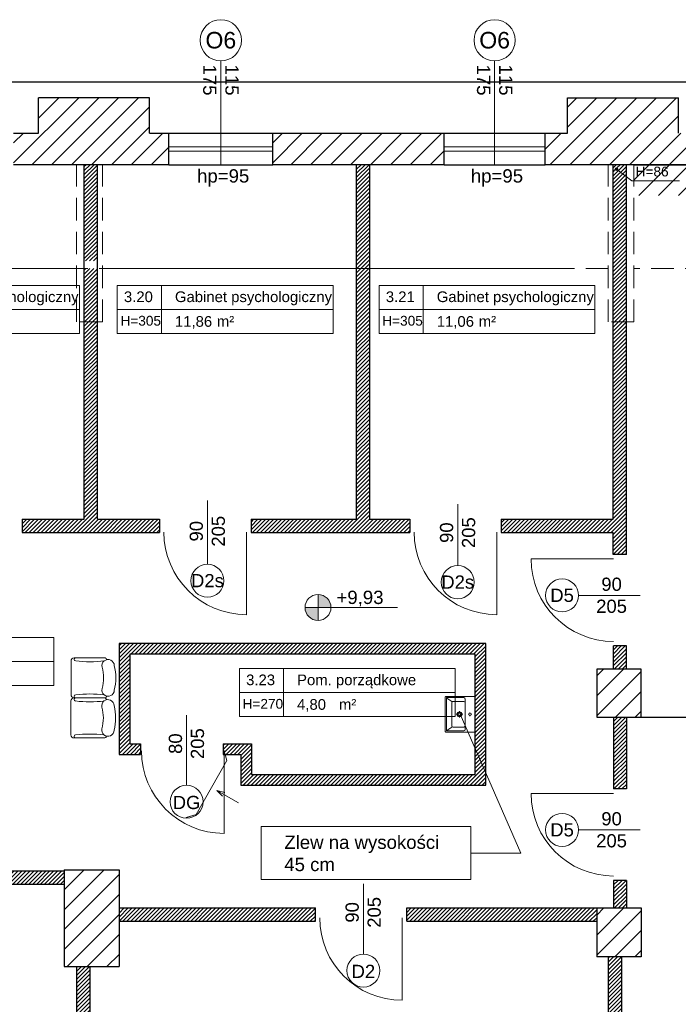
# Model space of a CAD drawing. Header units: millimetres. Extents: x 26866 to 1024070, y -428191 to 408885.
# Tile 42 of 248: x 213569 to 220990, y 251204 to 262292. Entities that reach past the tile are written whole.
import ezdxf

# ---------------------------------------------------------------- set-up
doc = ezdxf.new("R2010")
doc.units = ezdxf.units.MM
doc.header["$LTSCALE"] = 2
doc.linetypes.add('HIDDENX2', pattern=[19.05, 12.7, -6.35])
doc.layers.get('Defpoints').update_dxf_attribs({"color": 1})
for name, color, linetype, lineweight in [('0_OPIS', 7, 'Continuous', 13), ('3DPLAN_A_DRZWI', 173, 'Continuous', 5), ('3DPLAN_A_OKNA', 153, 'Continuous', 5), ('3DPLAN_A_TABELKA POMIESZCZEŃ', 7, 'Continuous', 0), ('3DPLAN_A_WYSOKOŚCI ZMIANA', 144, 'HIDDENX2', 5), ('A_6_STOLARKA_DRZWI', 6, 'Continuous', 0), ('A_STOL_OPIS', 55, 'Continuous', 5), ('A_TXT_STOLARKA', 131, 'Continuous', 0), ('A_WYM_KOT', 161, 'Continuous', 0), ('A_ZESTAWIENIE STOLARKI', 3, 'Continuous', 15), ('AW_CERAMIKA', 6, 'Continuous', 9), ('AW_CERAMIKA_POM', 8, 'Continuous', 0), ('AW_MEB_LAZ', 9, 'Continuous', 5), ('AW_WYM_WEW', 9, 'Continuous', 0), ('Opisy', 7, 'Continuous', 13), ('podcięcie', 211, 'Continuous', 20)]:
    doc.layers.add(name, color=color, linetype=linetype, lineweight=lineweight)
for name, color, linetype in [('3DPLAN_A_KRESKOWANIE 1', 253, 'Continuous'), ('3DPLAN_A_OPIS', 8, 'Continuous'), ('3DPLAN_A_POMIESZCZENIE NUMER', 100, 'Continuous'), ('3DPLAN_K_DZIAŁOWA', 74, 'Continuous'), ('3DPLAN_K_DZIAŁOWA NISKIE', 134, 'Continuous'), ('3DPLAN_K_NOŚNA', 7, 'Continuous'), ('3DPLAN_K_OBRYS', 243, 'Continuous'), ('3DPLAN_K_OBRYS WIDOK', 242, 'Continuous'), ('A_POMIESZCZENIE OPIS', 100, 'Continuous')]:
    doc.layers.add(name, color=color, linetype=linetype)
doc.styles.add('ARIAL', font='arial.ttf')
doc.styles.add('TABEL1', font='txt')
doc.linetypes.add('ZIGZAG', pattern='A,0.00254,-5.08,[131,ltypeshp.shx,S=5.08,R=0,X=-5.08,Y=0],-10.16,[131,ltypeshp.shx,S=5.08,R=180,X=5.08,Y=0],-5.08', length=20.32254)
pattern_1 = [(45, (-708.4828, 5623.021), (-2.24506403, 2.24506403), [])]
pattern_2 = [(45, (29206.918, -39107.05), (-11.22532, 11.22532), [])]

# ---------------------------------------------------------------- blocks, each defined once
blk = doc.blocks.new('sillon 1')
for p, q in [((-0.305, -0.152), (-0.305, -0.152)), ((0.305, -0.152), (0.305, -0.152)), ((-0.331, -0.689), (-0.33, -0.178)), ((0.33, -0.178), (0.33, -0.689)), ((0.279, -0.739), (-0.28, -0.74))]:
    blk.add_line(p, q)
for centre, radius, start, end in [((0, -0.825), 0.825, 75.7655, 104.2656), ((-0.305, -0.178), 0.0254, 90.0156, 180.0156), ((-0.2, -0.128), 0.103, 91.5852, 282.6959), ((0.2, -0.128), 0.103, 257.3352, 88.4459), ((0.305, -0.178), 0.0254, 0.0156, 90.0156), ((-2.455, -0.425), 2.188, 353.7526, 6.1565), ((0, -0.838), 0.635, 73.7554, 106.2758), ((2.454, -0.429), 2.188, 173.7526, 186.1565), ((-0.305, -0.663), 0.0254, 180.0156, 0.0156), ((-0.28, -0.689), 0.0508, 180.0156, 270.0156), ((0.304, -0.663), 0.0254, 180.0156, 0.0156), ((0.279, -0.689), 0.0508, 270.0156, 0.0156)]:
    blk.add_arc(centre, radius, start, end)
blk = doc.blocks.new('A$C74757459')
at = {"layer": 'AW_CERAMIKA'}
for p, q in [((0, 49.4), (0, 0.6)), ((41.7, 50), (0.6, 50)), ((42, 49.7), (42, 0.3)), ((41.7, 0), (0.6, 0))]:
    blk.add_line(p, q, dxfattribs=at)
for centre, radius, start, end in [((0.6, 49.4), 0.6, 90.0045, 180.0045), ((41.7, 49.7), 0.3, 0.0045, 90.0045), ((0.6, 0.6), 0.6, 180.0045, 270.0045), ((41.7, 0.3), 0.3, 270.0045, 0.0045)]:
    blk.add_arc(centre, radius, start, end, dxfattribs=at)
at = {"layer": 'AW_CERAMIKA_POM'}
for p, q in [((1.5, 48), (1.5, 2)), ((26, 48.5), (2, 48.5)), ((2.2, 47.9), (9, 42.9)), ((26.1, 43), (11.1, 43)), ((28, 3.5), (28, 46.5)), ((9, 9), (9, 41)), ((20, 29.5), (20, 26.1)), ((15.5, 25), (18.9, 25)), ((20, 23.9), (20, 20.5)), ((21.1, 25), (24.6, 25)), ((33.7, 25), (32.3, 25)), ((32.3, 25), (33.7, 25)), ((34.8, 27.4), (34.8, 26.1)), ((34.8, 22.6), (34.8, 23.9)), ((37.2, 25), (35.8, 25)), ((2, 1.5), (26, 1.5)), ((2.2, 2.1), (9, 7.1)), ((26.1, 7), (11.1, 7))]:
    blk.add_line(p, q, dxfattribs=at)
for centre, radius in [((20, 25), 3.5), ((20, 25), 2.5), ((34.8, 25), 1.75)]:
    blk.add_circle(centre, radius, dxfattribs=at)
for centre, radius, start, end in [((2, 48), 0.5, 90.0045, 180.0045), ((11, 41), 2, 88.125, 180.0045), ((26, 46.5), 2, 0.0045, 90.0045), ((26, 41), 2, 0.0045, 88.125), ((2, 2), 0.5, 180.0045, 270.0045), ((11, 9), 2, 180.0045, 271.8839), ((26, 3.5), 2, 270.0045, 0.0045), ((26, 9), 2, 271.8839, 0.0045)]:
    blk.add_arc(centre, radius, start, end, dxfattribs=at)
blk = doc.blocks.new('tabelka dla tp')
at = {"layer": '3DPLAN_A_TABELKA POMIESZCZEŃ'}
for p, q in [((49.7, 54), (49.7, 0)), ((0, 27), (243.1, 27))]:
    blk.add_line(p, q, dxfattribs=at)
blk.add_lwpolyline([(0, 54), (243.1, 54), (243.1, 0), (0, 0)], close=True, dxfattribs=at)
at = {"layer": '3DPLAN_A_POMIESZCZENIE NUMER', "color": 7, "style": 'ARIAL'}
blk.add_attdef('NUMER', (2.2, 35.4), '', height=12, dxfattribs=at)
at = {"layer": 'A_POMIESZCZENIE OPIS', "insert": (112.2, 19.8), "char_height": 12, "width": 36.412, "attachment_point": 1, "style": 'ARIAL'}
blk.add_mtext('{\\C7;m²}', dxfattribs=at)
at = {"layer": 'A_POMIESZCZENIE OPIS', "color": 7, "style": 'ARIAL'}
for tag, p in [('NAZWA', (51.7, 35.4)), ('POWIERZCHNIA', (51.1, 7.2))]:
    blk.add_attdef(tag, p, '', height=12, dxfattribs=at)
blk = doc.blocks.new('III pietrooosoo')
at = {"layer": '3DPLAN_A_KRESKOWANIE 1'}
h = blk.add_hatch(dxfattribs=at)
h.set_pattern_fill('ANSI31', color=256, scale=5, style=0)
h.set_pattern_definition(pattern_2)
h.paths.add_polyline_path([(26781.5, -39163.6), (26781.5, -38938.6), (26746.5, -38938.6), (26746.5, -39163.6)])
h.paths.add_polyline_path([(26746.5, -39423.6), (26776, -39423.6), (26776, -39388.3), (26746.5, -39388.3)])
h.paths.add_polyline_path([(26746.5, -38938.6), (26781.5, -38938.6), (26781.5, -39163.6), (26746.5, -39163.6)])
h.paths.add_polyline_path([(27369, -39343.1), (27369, -39410.1), (27376, -39410.1), (27376, -39403.1), (27411, -39403.1), (27411, -39383.8), (27409.4, -39383.8), (27410, -39384, -0.310329), (27410.4, -39384.6), (27410.4, -39387, -0.216272), (27410.2, -39387.5), (27409.5, -39388, -0.076898), (27409.4, -39388.1, 0.840818), (27409.5, -39388.8), (27410.2, -39388.8), (27410.2, -39389), (27409.5, -39389, -0.840818), (27409.3, -39388, 0.076898), (27409.4, -39387.9), (27410.1, -39387.4, 0.216272), (27410.3, -39387), (27410.3, -39384.6, 0.310329), (27410, -39384.1), (27409, -39383.8), (27409, -39316), (27411, -39316), (27411, -39109.1), (27397, -39109.1), (27397, -39304.1), (27327, -39304.1), (27327, -39321.1), (26830, -39321.1), (26830, -39251.1), (26809.5, -39251.1), (26809.5, -39321.1), (26781.5, -39321.1), (26781.5, -39387.1), (26811, -39387.1), (26811, -39343.1)])
h.paths.add_polyline_path([(28445, -38740.1), (28445, -38698.6), (28212, -38698.6), (28212, -38637.6), (28199, -38637.6), (28199, -38740.1)])
h.paths.add_polyline_path([(28624.5, -38658.6), (28602, -38658.6), (28602, -38698.6), (28560, -38698.6), (28560, -38740.1), (28624.5, -38740.1)])
h.paths.add_polyline_path([(28628, -38870.2), (28674.8, -38870.2), (28674.8, -38878.1), (28690, -38878.1), (28690, -38734.1), (28773, -38734.1), (28773, -38698.6), (28727, -38698.6), (28727, -38658.6), (28624.5, -38658.6), (28624.5, -38740.1), (28628, -38740.1)])
h.paths.add_polyline_path([(28674.8, -38878.1), (28674.8, -38870.2), (28628, -38870.2), (28628, -38897.2), (28649, -38897.2), (28649, -38878.1)])
h.paths.add_polyline_path([(28628, -38897.2), (28628, -38924.2), (28649, -38924.2), (28649, -38897.2)])
h.paths.add_polyline_path([(28649, -38924.2), (28628, -38924.2), (28628, -39029.1), (28205, -39029.1), (28205, -39046.1), (28246, -39046.1), (28246, -39098.1), (28619, -39098.1), (28619, -39148.3), (28649, -39148.3)])
h.paths.add_polyline_path([(28770, -39380.1), (28770, -39352.6), (28655, -39352.6), (28655, -39295.6), (28649, -39295.6), (28649, -39268.1), (28619, -39268.1), (28619, -39305.1), (28603, -39305.1), (28603, -39390.6), (28909, -39390.6), (28909, -39380.1)])
h.paths.add_polyline_path([(29255, -39636.1), (29255, -39479.1), (29254, -39456.1), (29254, -39299.1), (29206, -39299.1), (29206, -39365.1), (29138, -39365.1), (29138, -39390.6), (29243, -39390.6), (29243, -39525.6), (29130, -39525.6), (29130, -39588.6), (28897, -39588.6), (28897, -39613.1), (29205, -39613.1), (29205, -39636.1)])
h.paths.add_polyline_path([(28676, -39613.1), (28676, -39693.9), (28642, -39693.9), (28642, -39636.1), (28615, -39636.1), (28615, -39598.1), (28603, -39598.1), (28603, -39526.6), (28767, -39526.6), (28767, -39613.1)])
h.paths.add_polyline_path([(28575.6, -39665.5), (28722.9, -39665.5), (28722.9, -39699.9), (28575.6, -39699.9)], flags=9)
h.paths.add_polyline_path([(28642, -39693.9), (28642, -39906.1), (28676, -39906.1), (28676, -39693.9)])
h.paths.add_polyline_path([(29061, -38734.1), (29061, -38698.6), (28888, -38698.6), (28888, -38734.1)])
h.paths.add_polyline_path([(29349, -38734.1), (29349, -38698.6), (29325, -38698.6), (29325, -38658.6), (29200, -38658.6), (29200, -38698.6), (29176, -38698.6), (29176, -38734.1)])
h.paths.add_polyline_path([(29637, -38698.6), (29464, -38698.6), (29464, -38734.1), (29637, -38734.1)])
h.paths.add_polyline_path([(29925, -38734.1), (29925, -38698.6), (29902, -38698.6), (29902, -38658.6), (29777, -38658.6), (29777, -38698.6), (29752, -38698.6), (29752, -38734.1)])
h.paths.add_polyline_path([(30040, -38734.1), (30235, -38734.1), (30235, -38698.6), (30040, -38698.6)])
h.paths.add_polyline_path([(30525, -38734.1), (30525, -38698.6), (30503, -38698.6), (30503, -38658.6), (30378, -38658.6), (30378, -38698.6), (30350, -38698.6), (30350, -38734.1)])
h.paths.add_polyline_path([(30835, -38734.1), (30835, -38698.6), (30642, -38698.6), (30642, -38734.1)])
h.paths.add_polyline_path([(31049, -38768.6), (31551, -38768.6), (31551, -38841.1), (31595, -38841.1), (31595, -38734.1), (31626, -38734.1), (31626, -38698.6), (31099, -38698.6), (31099, -38658.6), (30974, -38658.6), (30974, -38698.6), (30949, -38698.6), (30949, -38734.1), (31049, -38734.1)])
h.paths.add_polyline_path([(31551, -39073.1), (31595, -39073.1), (31595, -39018.1), (31551, -39018.1)])
h.paths.add_polyline_path([(31551, -39378.1), (31595, -39378.1), (31595, -39250.1), (31551, -39250.1)])
h.paths.add_polyline_path([(31595, -39684.1), (31595, -39554.1), (31551, -39554.1), (31551, -39684.1)])
h.paths.add_polyline_path([(31595, -39915.1), (31595, -39860.1), (31551, -39860.1), (31551, -39915.1)])
h.paths.add_polyline_path([(31551, -40194.1), (30945, -40194.1), (30945, -40267.6), (30974, -40267.6), (30974, -40307.6), (31099, -40307.6), (31099, -40267.6), (31626, -40267.6), (31626, -40194.1), (31595, -40194.1), (31595, -40092.1), (31551, -40092.1), (31551, -40194.1)], is_closed=False)
h.paths.add_polyline_path([(30638, -40267.6), (30831, -40267.6), (30831, -40194.1), (30638, -40194.1)])
h.paths.add_polyline_path([(30346, -40194.1), (30346, -40267.6), (30370, -40267.6), (30370, -40307.6), (30495, -40307.6), (30495, -40267.6), (30521, -40267.6), (30521, -40194.1)])
h.paths.add_polyline_path([(30036, -40267.6), (30231, -40267.6), (30231, -40194.1), (30036, -40194.1)])
h.paths.add_polyline_path([(29776, -40161.1), (29763, -40161.1), (29763, -40198.1), (29742, -40198.1), (29742, -40267.6), (29769, -40267.6), (29769, -40307.6), (29894, -40307.6), (29894, -40267.6), (29921, -40267.6), (29921, -40194.1), (29776, -40194.1)])
h.paths.add_polyline_path([(29432, -40198.1), (29432, -40267.6), (29627, -40267.6), (29627, -40198.1)])
h.paths.add_polyline_path([(29141, -40198.1), (29141, -40267.6), (29162, -40267.6), (29162, -40307.6), (29287, -40307.6), (29287, -40267.6), (29317, -40267.6), (29317, -40198.1)])
h.paths.add_polyline_path([(28832, -40198.1), (28832, -40267.6), (29026, -40267.6), (29026, -40198.1)])
h.paths.add_polyline_path([(28542, -40267.6), (28571, -40267.6), (28571, -40307.6), (28696, -40307.6), (28696, -40267.6), (28717, -40267.6), (28717, -40198.1), (28597.4, -40198.1), (28597.1, -40198.3, -2.544085), (28595.1, -40198.1), (28542, -40198.1)])
h.paths.add_polyline_path([(28230, -40267.6), (28427, -40267.6), (28427, -40198.1), (28230, -40198.1)])
h.paths.add_polyline_path([(28026.6, -40155.7), (28026.6, -40307.6), (28071, -40307.6), (28071, -40267.6), (28115, -40267.6), (28115, -40198.1), (28038, -40198.1), (28038, -40155.7)])
h.paths.add_polyline_path([(28026.6, -40155.7), (27982, -40155.7), (27982, -40201.1), (27902, -40201.1), (27902, -40267.6), (27946, -40267.6), (27946, -40307.6), (28026.6, -40307.6)])
h.paths.add_polyline_path([(27917, -39798.8), (27920.1, -39798.8), (27920.1, -39852.8), (27917, -39852.8), (27917, -39912.1), (27982, -39912.1), (27982, -40155.7), (28026.6, -40155.7), (28026.6, -39747.1), (27917, -39747.1)])
h.paths.add_polyline_path([(28038, -39913.1), (28092, -39913.1), (28092, -39758.1), (28038, -39758.1), (28038, -39747.1), (28026.6, -39747.1), (28026.6, -40155.7), (28038, -40155.7)])
h.paths.add_polyline_path([(27951, -39566.1), (27951, -39590.1), (27957, -39590.1), (27957, -39657.1), (28026.6, -39657.1), (28026.6, -39566.1)])
h.paths.add_polyline_path([(28162, -39588.1), (28045, -39588.1), (28045, -39598.1), (28162, -39598.1)])
h.paths.add_polyline_path([(27591, -40201.1), (27591, -40267.6), (27727, -40267.6), (27727, -40201.1)])
h.paths.add_polyline_path([(26781.5, -40201.1), (26781.5, -40267.6), (27232, -40267.6), (27232, -40307.6), (27357, -40307.6), (27357, -40267.6), (27416, -40267.6), (27416, -40201.1)])
h.paths.add_polyline_path([(26809.5, -40155.7), (26809.5, -40201.1), (26865, -40201.1), (26865, -40155.7)])
h.paths.add_polyline_path([(26809.5, -40088.1), (26809.5, -40155.7), (26865, -40155.7), (26865, -40088.1)])
h.paths.add_polyline_path([(26809.5, -40085.1), (26809.5, -40088.1), (26865, -40088.1), (26865, -40085.1)])
h.paths.add_polyline_path([(26809.5, -39863.1), (26809.5, -39910.1), (26865, -39910.1), (26865, -39863.1)])
h.paths.add_polyline_path([(27409, -39315.6), (27409, -39313.4), (27411, -39313.5), (27409.1, -39313.5), (27409.1, -39315.5), (27411, -39315.6)], flags=16)
h.paths.add_polyline_path([(28819.9, -39558.9), (28844, -39558.9), (28844, -39578.9), (28819.9, -39578.9)], flags=24)
h.paths.add_polyline_path([(28614.3, -39470.4), (28614.3, -39446.7), (28634.3, -39446.7), (28634.3, -39470.4)], flags=24)
h.paths.add_polyline_path([(28699.2, -39459.3), (28892.6, -39459.3), (28892.6, -39432.3), (28699.2, -39432.3)])
h.paths.add_polyline_path([(28699.2, -39486.3), (28892.6, -39486.3), (28892.6, -39459.3), (28699.2, -39459.3)])
h.paths.add_polyline_path([(28699.2, -39432.3), (28892.6, -39432.3), (28892.6, -39486.3), (28699.2, -39486.3)])
h.paths.add_polyline_path([(31282.9, -38730.8), (31332.2, -38730.8), (31332.2, -38753), (31282.9, -38753)], flags=24)
h.paths.add_polyline_path([(31048.2, -38730.8), (31088.9, -38730.8), (31088.9, -38753), (31048.2, -38753)], flags=24)
h.paths.add_polyline_path([(31265.2, -38739.9, 1), (31262.7, -38738.1, 1)], flags=16)
h.paths.add_polyline_path([(28712.1, -39463.6), (28749.2, -39463.6), (28749.2, -39484.1), (28712.1, -39484.1)], flags=8)
h.paths.add_polyline_path([(28712.6, -39435.9), (28779.5, -39435.9), (28779.5, -39457.5), (28712.6, -39457.5)], flags=8)
h.paths.add_polyline_path([(28654.7, -39435.9), (28689.5, -39435.9), (28689.5, -39454.1), (28654.7, -39454.1)], flags=8)
h.paths.add_polyline_path([(28758.7, -39460.6), (28782.8, -39460.6), (28782.8, -39484.6), (28758.7, -39484.6)], flags=8)
h.paths.add_polyline_path([(28699.2, -39460.9), (28699.2, -39483.1), (28699.6, -39483.1), (28699.6, -39460.9)], flags=8)
h = blk.add_hatch(dxfattribs=at)
h.set_pattern_fill('ANSI31', color=256, scale=5, style=0)
h.set_pattern_definition(pattern_2)
h.paths.add_polyline_path([(29831.6, -39529.1), (29831.6, -39564.6), (29807, -39564.6), (29807, -39659.1), (29741, -39659.1), (29741, -39736.1), (29763, -39736.1), (29763, -39968.1), (29776, -39968.1), (29776, -39722.1), (29935, -39722.1), (29935, -39653.1), (29871, -39653.1), (29871, -39529.1), (29831.6, -39529.1)], is_closed=False)
h.paths.add_polyline_path([(29831.6, -39564.6), (29831.6, -39537.6), (29807, -39537.6), (29807, -39564.6), (29831.6, -39564.6)], is_closed=False)
h.paths.add_polyline_path([(29831.6, -39537.6), (29831.6, -39529.1), (29817, -39529.1), (29817, -39510.6), (29807, -39510.6), (29807, -39537.6), (29831.6, -39537.6)], is_closed=False)
h.paths.add_polyline_path([(29871, -39288.1), (29807, -39288.1), (29807, -39510.6), (29817, -39510.6), (29817, -39396.1), (29871, -39396.1), (29871, -39288.1)], is_closed=False)
h.paths.add_polyline_path([(30469, -39528.1), (30407, -39528.1), (30407, -39637.1), (30469, -39637.1), (30469, -39528.1)], is_closed=False)
h.paths.add_polyline_path([(31057, -39571.1), (31007, -39571.1), (31007, -39626.1), (31057, -39626.1), (31057, -39571.1)], is_closed=False)
h.paths.add_polyline_path([(31007, -39302.1), (31007, -39356.1), (31057, -39356.1), (31057, -39302.1), (31007, -39302.1)], is_closed=False)
at = {"layer": '3DPLAN_A_OPIS', "lineweight": 0, "transparency": 33554687}
h = blk.add_hatch(dxfattribs=at)
h.set_pattern_fill('ANSI31', color=1)
h.set_pattern_definition(pattern_1)
h.paths.add_polyline_path([(31040.5, -39540.1), (31026, -39540.1), (31026, -39571.1), (31040.5, -39571.1), (31040.5, -39540.1)], is_closed=False)
h.paths.add_polyline_path([(31026, -39356.1), (31026, -39437.1), (31040.5, -39437.1), (31040.5, -39356.1), (31026, -39356.1)], is_closed=False)
h.paths.add_polyline_path([(31026, -39276), (31026, -39302.1), (31040.5, -39302.1), (31040.5, -39276), (31026, -39276)], is_closed=False)
h.paths.add_polyline_path([(30899.5, -39133.3), (30899.5, -39148.3), (31025.5, -39148.3), (31025.5, -39173), (31040.5, -39173), (31040.5, -38911.1), (31025.5, -38911.1), (31025.5, -39133.3), (30899.5, -39133.3)], is_closed=False)
h.paths.add_polyline_path([(31031.5, -38983.4), (31047.9, -38983.4), (31047.9, -39003.4), (31031.5, -39003.4)], flags=9)
h.paths.add_polyline_path([(31031.5, -39079.2), (31047.9, -39079.2), (31047.9, -39099.2), (31031.5, -39099.2)], flags=9)
h.paths.add_polyline_path([(31040.5, -38911.1), (31040.5, -38842.4), (31025.5, -38842.4), (31025.5, -38911.1), (31040.5, -38911.1)], is_closed=False)
h.paths.add_polyline_path([(31025.5, -38842.4), (31040.5, -38842.4), (31040.5, -38777.7), (31025.5, -38777.7), (31025.5, -38842.4)], is_closed=False)
h.paths.add_polyline_path([(31040.5, -38777.7), (31040.5, -38734.1), (31025.5, -38734.1), (31025.5, -38777.7), (31040.5, -38777.7)], is_closed=False)
h.paths.add_polyline_path([(30751.4, -38768.6), (30751.4, -38734.1), (30736.4, -38734.1), (30736.4, -38768.6), (30751.4, -38768.6)], is_closed=False)
h.paths.add_polyline_path([(30736.4, -39133.3), (30617.5, -39133.3), (30617.5, -39148.3), (30796.5, -39148.3), (30796.5, -39133.3), (30751.4, -39133.3), (30751.4, -38768.6), (30736.4, -38768.6), (30736.4, -39133.3)], is_closed=False)
h.paths.add_polyline_path([(30359.5, -39133.3), (30359.5, -39148.3), (30514.5, -39148.3), (30514.5, -39133.3), (30444.5, -39133.3), (30444.5, -38911.1), (30429.5, -38911.1), (30429.5, -39133.3), (30359.5, -39133.3)], is_closed=False)
h.paths.add_polyline_path([(30429.5, -38911.1), (30444.5, -38911.1), (30444.5, -38851.1), (30429.5, -38851.1), (30429.5, -38911.1)], is_closed=False)
h.paths.add_polyline_path([(30444.5, -38777.7), (30429.5, -38777.7), (30429.5, -38842.4), (30444.5, -38842.4), (30444.5, -38777.7)], is_closed=False)
h.paths.add_polyline_path([(30429.5, -38734.1), (30429.5, -38777.7), (30444.5, -38777.7), (30444.5, -38734.1), (30429.5, -38734.1)], is_closed=False)
h.paths.add_polyline_path([(30177.5, -38734.1), (30162.5, -38734.1), (30162.5, -38768.6), (30177.5, -38768.6), (30177.5, -38734.1)], is_closed=False)
h.paths.add_polyline_path([(30162.5, -38862.1), (30177.5, -38862.1), (30177.5, -38768.6), (30162.5, -38768.6), (30162.5, -38862.1)], is_closed=False)
h.paths.add_polyline_path([(30162.5, -39133.3), (30071.5, -39133.3), (30071.5, -39148.3), (30256.5, -39148.3), (30256.5, -39133.3), (30177.5, -39133.3), (30177.5, -39005.4), (30162.5, -39005.4), (30162.5, -39133.3)], is_closed=False)
h.paths.add_polyline_path([(29898.5, -38734.1), (29883.5, -38734.1), (29883.5, -38768.6), (29898.5, -38768.6), (29898.5, -38734.1)], is_closed=False)
h.paths.add_polyline_path([(29898.5, -38851.1), (29898.5, -38768.6), (29883.5, -38768.6), (29883.5, -38851.1), (29898.5, -38851.1)], is_closed=False)
h.paths.add_polyline_path([(29744.5, -39133.3), (29744.5, -39148.3), (29859, -39148.3), (29859, -39163.1), (29871, -39163.1), (29871, -39148.3), (29968.5, -39148.3), (29968.5, -39133.3), (29898.5, -39133.3), (29898.5, -38851.1), (29883.5, -38851.1), (29883.5, -39133.3), (29744.5, -39133.3)], is_closed=False)
h.paths.add_polyline_path([(29501.4, -39133.3), (29501.4, -39148.3), (29641.5, -39148.3), (29641.5, -39133.3), (29596.5, -39133.3), (29596.5, -38851.1), (29581.5, -38851.1), (29581.5, -39133.3), (29501.4, -39133.3)], is_closed=False)
h.paths.add_polyline_path([(29596.5, -38851.1), (29596.5, -38768.6), (29581.5, -38768.6), (29581.5, -38851.1), (29596.5, -38851.1)], is_closed=False)
h.paths.add_polyline_path([(29581.5, -38768.6), (29596.5, -38768.6), (29596.5, -38734.1), (29581.5, -38734.1), (29581.5, -38768.6)], is_closed=False)
h.paths.add_polyline_path([(29294.5, -38734.1), (29279.5, -38734.1), (29279.5, -38768.6), (29294.5, -38768.6), (29294.5, -38734.1)], is_closed=False)
h.paths.add_polyline_path([(29294.5, -38851.1), (29294.5, -38768.6), (29279.5, -38768.6), (29279.5, -38851.1), (29294.5, -38851.1)], is_closed=False)
h.paths.add_polyline_path([(28912.4, -39133.3), (28912.4, -39148.3), (29086.4, -39148.3), (29086.4, -39133.3), (28992.5, -39133.3), (28992.5, -39005.4), (28977.5, -39005.4), (28977.5, -39133.3), (28912.4, -39133.3)], is_closed=False)
h.paths.add_polyline_path([(28992.5, -38851.1), (28992.5, -38768.6), (28977.5, -38768.6), (28977.5, -38851.1), (28992.5, -38851.1)], is_closed=False)
h.paths.add_polyline_path([(28992.5, -38734.1), (28977.5, -38734.1), (28977.5, -38768.6), (28992.5, -38768.6), (28992.5, -38734.1)], is_closed=False)
h.paths.add_polyline_path([(28992.5, -38862.1), (28992.5, -38851.1), (28977.5, -38851.1), (28977.5, -38862.1), (28992.5, -38862.1)], is_closed=False)
h.paths.add_polyline_path([(28649, -39148.3), (28809.4, -39148.3), (28809.4, -39133.3), (28649, -39133.3), (28649, -39148.3)], is_closed=False)
h.paths.add_polyline_path([(31030.4, -38739.9, 1), (31028, -38738.1, 1), (31030.4, -38739.9, 1)], is_closed=False, flags=16)
h.paths.add_polyline_path([(30742.5, -39079.2), (30758.9, -39079.2), (30758.9, -39099.2), (30742.5, -39099.2)], flags=24)
h.paths.add_polyline_path([(30435.5, -39079.2), (30451.9, -39079.2), (30451.9, -39099.2), (30435.5, -39099.2)], flags=24)
h.paths.add_polyline_path([(30435.5, -39008.4), (30451.9, -39008.4), (30451.9, -39028.4), (30435.5, -39028.4)], flags=24)
h.paths.add_polyline_path([(29889.5, -39079.2), (29905.9, -39079.2), (29905.9, -39099.2), (29889.5, -39099.2)], flags=24)
h.paths.add_polyline_path([(29587.5, -39079.2), (29603.9, -39079.2), (29603.9, -39099.2), (29587.5, -39099.2)], flags=24)
h.paths.add_polyline_path([(28983.5, -39079.2), (28999.9, -39079.2), (28999.9, -39099.2), (28983.5, -39099.2)], flags=24)
h = blk.add_hatch(dxfattribs=at)
h.set_pattern_fill('ANSI31', color=1)
h.set_pattern_definition(pattern_1)
h.paths.add_polyline_path([(29871, -39163.1), (29871, -39148.3), (29859, -39148.3), (29859, -39163.1), (29871, -39163.1)], is_closed=False)
h.paths.add_polyline_path([(29859, -39276.1), (29859, -39288.1), (29871, -39288.1), (29871, -39276.1), (29859, -39276.1)], is_closed=False)
h.paths.add_polyline_path([(30112, -39300.1), (30112, -39322.1), (30124, -39322.1), (30124, -39288.1), (29871, -39288.1), (29871, -39300.1), (30112, -39300.1)], is_closed=False)
h.paths.add_polyline_path([(30234, -39529.1), (30124.5, -39529.1), (30124, -39529.1), (30124, -39433.1), (30112, -39433.1), (30112, -39529.1), (29871, -39529.1), (29871, -39541.1), (30234, -39541.1), (30234, -39529.1)], is_closed=False)
h.paths.add_polyline_path([(30407, -39529.1), (30337, -39529.1), (30337, -39541.1), (30407, -39541.1), (30407, -39529.1)], is_closed=False)
h.paths.add_polyline_path([(30337, -39544.1), (30407, -39544.1), (30407, -39541.1), (30337, -39541.1), (30337, -39544.1)], is_closed=False)
h.paths.add_polyline_path([(30234, -39544.1), (30234, -39541.1), (29871, -39541.1), (29871, -39544.1), (30234, -39544.1)], is_closed=False)
h = blk.add_hatch(dxfattribs=at)
h.set_pattern_fill('ANSI31', color=1)
h.set_pattern_definition(pattern_1)
h.paths.add_polyline_path([(30469, -39398.1), (30493, -39398.1), (30493, -39386.1), (30481, -39386.1), (30481, -39285.3), (30870, -39285.3), (30870, -39391), (30882, -39418.5), (30882, -39273.3), (30469, -39273.3), (30469, -39398.1)], is_closed=False)
h.paths.add_polyline_path([(30870, -39420.7), (30618, -39420.7), (30618, -39386.1), (30586, -39386.1), (30586, -39398.1), (30606, -39398.1), (30606, -39432.7), (30882, -39432.7), (30882, -39418.5), (30870, -39391), (30870, -39420.7)], is_closed=False)
h = blk.add_hatch(dxfattribs=at)
h.set_pattern_fill('ANSI31', color=1)
h.set_pattern_definition(pattern_1)
h.paths.add_polyline_path([(30436, -39637.1), (30421, -39637.1), (30421, -40017.1), (30436, -40017.1), (30436, -39637.1)], is_closed=False)
h.paths.add_polyline_path([(30421, -40194.1), (30436, -40194.1), (30436, -40017.1), (30421, -40017.1), (30421, -40194.1)], is_closed=False)
h.paths.add_polyline_path([(30690.1, -39586.1), (30690.1, -39571.1), (30469, -39571.1), (30469, -39586.1), (30690.1, -39586.1)], is_closed=False)
h.paths.add_polyline_path([(30793.1, -39571.1), (30793.1, -39586.1), (31007, -39586.1), (31007, -39571.1), (30793.1, -39571.1)], is_closed=False)
h.paths.add_polyline_path([(31035, -39626.1), (31020, -39626.1), (31020, -40017.1), (31028.8, -40017.1, -1.396613), (31030.4, -40014.7), (31035, -40011.3), (31035, -39626.1)], is_closed=False)
h.paths.add_polyline_path([(31035, -40017.1), (31029.6, -40017.1, -0.135697), (31028.8, -40017.1), (31020, -40017.1), (31020, -40194.1), (31029.2, -40194.1, -1.610057), (31030.4, -40191.7), (31035, -40188.2), (31035, -40017.1)], is_closed=False)
at = {"layer": '3DPLAN_A_TABELKA POMIESZCZEŃ', "ltscale": 0.5}
blk.add_hatch(color=7, dxfattribs=at).paths.add_polyline_path([(31030.7, -38739, 13.985421), (31030.6, -38739.4, 0.071503)])
at = {"layer": 'A_WYM_KOT'}
h = blk.add_hatch(color=256, dxfattribs=at)
h.dxf.hatch_style = 1
h.paths.add_polyline_path([(30693, -39232.7), (30678.5, -39232.7, 0.414214), (30693, -39247.3), (30693, -39232.7)], is_closed=False)
h.paths.add_polyline_path([(30693, -39232.7), (30707.6, -39232.7, 0.143872), (30705.3, -39224.9), (30693, -39224.9), (30693, -39232.7)], is_closed=False)
h.paths.add_polyline_path([(30693, -39218.2), (30693, -39224.9), (30705.3, -39224.9, 0.255137), (30693, -39218.2)], is_closed=False)
at = {"layer": '3DPLAN_A_DRZWI'}
for p, q in [((30612.3, -39147.8), (30612.3, -39240.8)), ((30894.3, -39147.8), (30894.3, -39240.8)), ((30587.1, -39394.1), (30587.1, -39487.1)), ((30787.9, -39582.1), (30787.9, -39675.1))]:
    blk.add_line(p, q, dxfattribs=at)
for centre in [(30612.3, -39147.8), (30894.3, -39147.8), (30587.1, -39394.1), (30787.9, -39582.1)]:
    blk.add_arc(centre, 93, 180, 270, dxfattribs=at)
at = {"layer": '3DPLAN_A_OKNA'}
for p, q in [((30525, -38713.8), (30642, -38713.8)), ((30525, -38718.8), (30642, -38718.8)), ((30835, -38713.8), (30949, -38713.8)), ((30835, -38718.8), (30949, -38718.8))]:
    blk.add_line(p, q, dxfattribs=at)
at = {"layer": '3DPLAN_A_OPIS', "color": 1, "lineweight": 30}
for p, q in [((30429.5, -39133.3), (30429.5, -38734.1)), ((30444.5, -39133.3), (30444.5, -38734.1)), ((30736.4, -39133.3), (30736.4, -38734.1)), ((30751.4, -39133.3), (30751.4, -38734.1)), ((31025.5, -39133.3), (31025.5, -38734.1)), ((31040.5, -39173), (31040.5, -38734.1)), ((30359.5, -39133.3), (30429.5, -39133.3)), ((30359.5, -39133.3), (30359.5, -39148.3)), ((30444.5, -39133.3), (30514.5, -39133.3)), ((30514.5, -39133.3), (30514.5, -39148.3)), ((30617.5, -39133.3), (30736.4, -39133.3)), ((30617.5, -39133.3), (30617.5, -39148.3)), ((30751.4, -39133.3), (30796.5, -39133.3)), ((30796.5, -39133.3), (30796.5, -39148.3)), ((30899.5, -39133.3), (31025.5, -39133.3)), ((30899.5, -39133.3), (30899.5, -39148.3)), ((30359.5, -39148.3), (30514.5, -39148.3)), ((30617.5, -39148.3), (30796.5, -39148.3)), ((30899.5, -39148.3), (31025.5, -39148.3)), ((31025.5, -39173), (31025.5, -39148.3)), ((31040.5, -39173), (31025.5, -39173)), ((31040.5, -39276), (31026, -39276)), ((31026, -39302.1), (31026, -39276)), ((31040.5, -39302.1), (31040.5, -39276)), ((31026, -39356.1), (31026, -39437.1)), ((31040.5, -39356.1), (31040.5, -39437.1)), ((30493, -39386.1), (30493, -39398.1)), ((30586, -39386.1), (30586, -39398.1)), ((31040.5, -39437.1), (31026, -39437.1)), ((30337, -39529.1), (30407, -39529.1)), ((30337, -39544.1), (30407, -39544.1)), ((31026, -39540.1), (31026, -39571.1)), ((31040.5, -39540.1), (31026, -39540.1)), ((31040.5, -39540.1), (31040.5, -39571.1)), ((30469, -39571.1), (30690.1, -39571.1)), ((30690.1, -39586.1), (30690.1, -39571.1)), ((30793.1, -39586.1), (30793.1, -39571.1)), ((30793.1, -39571.1), (31007, -39571.1)), ((30469, -39586.1), (30690.1, -39586.1)), ((30793.1, -39586.1), (31007, -39586.1)), ((31020, -39626.1), (31020, -40194.1)), ((31035, -39626.1), (31035, -40194.1)), ((30421, -39637.1), (30421, -40194.1)), ((30436, -39637.1), (30436, -40194.1))]:
    blk.add_line(p, q, dxfattribs=at)
for points in [[(30586, -39398.1), (30606, -39398.1), (30606, -39432.7), (30882, -39432.7), (30882, -39273.3), (30469, -39273.3)], [(30469, -39273.3), (30469, -39398.1), (30493, -39398.1)], [(30586, -39386.1), (30618, -39386.1), (30618, -39420.7), (30870, -39420.7), (30870, -39285.3), (30481, -39285.3), (30481, -39386.1), (30493, -39386.1)]]:
    blk.add_lwpolyline(points, dxfattribs=at)
at = {"layer": '3DPLAN_A_TABELKA POMIESZCZEŃ', "color": 7, "ltscale": 0.5}
for p, q in [((31029.2, -38739), (31046.6, -38752.1)), ((31046.6, -38752.1), (31100.2, -38752.1))]:
    blk.add_line(p, q, dxfattribs=at)
blk.add_circle((31029.2, -38739), 1.51, dxfattribs=at)
at = {"layer": '3DPLAN_A_WYSOKOŚCI ZMIANA'}
for p, q in [((30421, -38911.1), (30421, -38734.1)), ((30450, -38911.1), (30450, -38734.1)), ((31020, -38911.1), (31020, -38734.1)), ((31049, -38911.1), (31049, -38734.1)), ((30421, -38851.1), (28690, -38851.1)), ((30967, -38851.1), (29236, -38851.1)), ((31020, -38851.1), (30450, -38851.1)), ((31551, -38851.1), (31049, -38851.1)), ((30450, -38911.1), (30421, -38911.1)), ((31049, -38911.1), (31020, -38911.1))]:
    blk.add_line(p, q, dxfattribs=at)
at = {"layer": '3DPLAN_K_DZIAŁOWA', "linetype": 'ZIGZAG', "ltscale": 0.5}
blk.add_line((31057, -39356.1), (31278.1, -39356.1), dxfattribs=at)
at = {"layer": '3DPLAN_K_DZIAŁOWA NISKIE'}
for p, q in [((30525, -38734.1), (30642, -38734.1)), ((30835, -38734.1), (30949, -38734.1))]:
    blk.add_line(p, q, dxfattribs=at)
at = {"layer": '3DPLAN_K_NOŚNA'}
for p, q in [((30525, -38734.1), (30525, -38698.6)), ((30642, -38734.1), (30642, -38698.6)), ((30835, -38734.1), (30835, -38698.6)), ((30949, -38734.1), (30949, -38698.6)), ((30525, -38734.1), (30350, -38734.1)), ((30835, -38734.1), (30642, -38734.1)), ((31551, -38734.1), (30949, -38734.1)), ((30469, -39287.1), (30469, -39398.1)), ((30469, -39287.1), (30469, -39398.1)), ((30469, -39287.1), (30469, -39398.1)), ((31007, -39302.1), (31007, -39356.1)), ((31057, -39302.1), (31007, -39302.1)), ((31057, -39356.1), (31057, -39302.1)), ((31007, -39356.1), (31057, -39356.1)), ((30407, -39528.1), (30407, -39637.1)), ((30407, -39528.1), (30469, -39528.1)), ((30469, -39528.1), (30469, -39637.1)), ((31007, -39571.1), (31007, -39626.1)), ((31007, -39571.1), (31057, -39571.1)), ((31057, -39571.1), (31057, -39626.1)), ((31057, -39626.1), (31007, -39626.1)), ((30407, -39637.1), (30469, -39637.1))]:
    blk.add_line(p, q, dxfattribs=at)
at = {"layer": '3DPLAN_K_OBRYS'}
for p, q in [((30503, -38658.6), (30378, -38658.6)), ((30378, -38698.6), (30378, -38658.6)), ((30503, -38698.6), (30503, -38658.6)), ((30974, -38658.6), (31099, -38658.6)), ((30974, -38698.6), (30974, -38658.6)), ((31099, -38698.6), (31099, -38658.6)), ((30350, -38698.6), (30378, -38698.6)), ((30503, -38698.6), (30525, -38698.6)), ((30642, -38698.6), (30835, -38698.6)), ((30949, -38698.6), (30974, -38698.6))]:
    blk.add_line(p, q, dxfattribs=at)
at = {"layer": '3DPLAN_K_OBRYS WIDOK'}
for p, q in [((28212, -38640.6), (31677.5, -38640.6)), ((30525, -38698.6), (30642, -38698.6)), ((30835, -38698.6), (30949, -38698.6))]:
    blk.add_line(p, q, dxfattribs=at)
at = {"layer": 'A_6_STOLARKA_DRZWI'}
for p, q in [((31026, -39178), (30933, -39178)), ((31026, -39442.1), (30933, -39442.1))]:
    blk.add_line(p, q, dxfattribs=at)
for centre in [(31026, -39178), (31026, -39442.1)]:
    blk.add_arc(centre, 93, 180, 270, dxfattribs=at)
at = {"layer": 'A_STOL_OPIS'}
for p, q in [((30583.5, -38617.2), (30583.5, -38734.1)), ((30892, -38617.2), (30892, -38734.1)), ((30568.4, -39112.1), (30568.4, -39184)), ((30850.4, -39116.2), (30850.4, -39185.7)), ((31056, -39219.1), (30986.6, -39219.1)), ((30544.9, -39353.8), (30544.9, -39432.9)), ((31056, -39483.2), (30986.6, -39483.2)), ((30744.1, -39543.8), (30744.1, -39623))]:
    blk.add_line(p, q, dxfattribs=at)
at = {"layer": 'A_TXT_STOLARKA'}
for p, q in [((30993.3, -39219.1), (31048.5, -39219.1)), ((30993.3, -39483.2), (31048.5, -39483.2))]:
    blk.add_line(p, q, dxfattribs=at)
at = {"layer": 'A_WYM_KOT'}
for p, q in [((30693, -39218.2), (30693, -39247.3)), ((30707.6, -39232.7), (30678.5, -39232.7)), ((30782.4, -39232.7), (30707.6, -39232.7))]:
    blk.add_line(p, q, dxfattribs=at)
blk.add_circle((30693, -39232.7), 14.6, dxfattribs=at)
at = {"layer": 'A_ZESTAWIENIE STOLARKI', "ltscale": 0.25}
for centre, radius in [((30583.5, -38594), 23.2), ((30892, -38594), 23.2), ((30568.4, -39202.6), 18.6), ((30850.4, -39204.2), 18.6), ((30968, -39219.1), 18.6), ((30544.9, -39451.5), 18.6), ((30968, -39483.2), 18.6), ((30744.1, -39641.6), 18.6)]:
    blk.add_circle(centre, radius, dxfattribs=at)
at = {"layer": 'Defpoints'}
blk.add_line((31049, -38734.1), (31135, -38734.1), dxfattribs=at)
at = {"layer": 'Opisy', "ltscale": 0.5}
for p, q in [((30921.6, -39509.2), (30853.2, -39352.7)), ((30865.1, -39509.2), (30921.6, -39509.2))]:
    blk.add_line(p, q, dxfattribs=at)
blk.add_lwpolyline([(30629, -39538.9), (30865.1, -39538.9), (30865.1, -39479.4), (30629, -39479.4)], close=True, dxfattribs=at)
at = {"layer": '3DPLAN_A_TABELKA POMIESZCZEŃ', "ltscale": 0.5}
ref = blk.add_blockref('tabelka dla tp', (30181.3, -38924.2), dxfattribs=at)
ref.add_attrib('NUMER', '3.19', (30188.8, -38888.8), dxfattribs={"layer": '3DPLAN_A_POMIESZCZENIE NUMER', "color": 0, "height": 12, "style": 'ARIAL'})
ref.add_attrib('NAZWA', 'Gabinet psychologiczny', (30246.2, -38888.8), dxfattribs={"layer": 'A_POMIESZCZENIE OPIS', "color": 0, "height": 12, "style": 'ARIAL'})
ref.add_attrib('POWIERZCHNIA', '10,25', (30246.2, -38916.6), dxfattribs={"layer": 'A_POMIESZCZENIE OPIS', "color": 0, "height": 12, "style": 'ARIAL'})
ref = blk.add_blockref('tabelka dla tp', (30466.8, -38924.2), dxfattribs=at)
ref.add_attrib('NUMER', '3.20', (30474.3, -38888.8), dxfattribs={"layer": '3DPLAN_A_POMIESZCZENIE NUMER', "color": 0, "height": 12, "style": 'ARIAL'})
ref.add_attrib('NAZWA', 'Gabinet psychologiczny', (30531.8, -38888.8), dxfattribs={"layer": 'A_POMIESZCZENIE OPIS', "color": 0, "height": 12, "style": 'ARIAL'})
ref.add_attrib('POWIERZCHNIA', '11,86', (30531.8, -38916.6), dxfattribs={"layer": 'A_POMIESZCZENIE OPIS', "color": 0, "height": 12, "style": 'ARIAL'})
ref = blk.add_blockref('tabelka dla tp', (30761.9, -38924.2), dxfattribs=at)
ref.add_attrib('NUMER', '3.21', (30769.4, -38888.8), dxfattribs={"layer": '3DPLAN_A_POMIESZCZENIE NUMER', "color": 0, "height": 12, "style": 'ARIAL'})
ref.add_attrib('NAZWA', 'Gabinet psychologiczny', (30826.8, -38888.8), dxfattribs={"layer": 'A_POMIESZCZENIE OPIS', "color": 0, "height": 12, "style": 'ARIAL'})
ref.add_attrib('POWIERZCHNIA', '11,06', (30826.8, -38916.6), dxfattribs={"layer": 'A_POMIESZCZENIE OPIS', "color": 0, "height": 12, "style": 'ARIAL'})
ref = blk.add_blockref('tabelka dla tp', (30152.2, -39320.4), dxfattribs=at)
ref.add_attrib('NUMER', '3.24', (30159.8, -39285), dxfattribs={"layer": '3DPLAN_A_POMIESZCZENIE NUMER', "color": 0, "height": 12, "style": 'ARIAL'})
ref.add_attrib('NAZWA', 'Poczekalnia', (30217.2, -39285), dxfattribs={"layer": 'A_POMIESZCZENIE OPIS', "color": 0, "height": 12, "style": 'ARIAL'})
ref.add_attrib('POWIERZCHNIA', '49,17', (30217.2, -39312.8), dxfattribs={"layer": 'A_POMIESZCZENIE OPIS', "color": 0, "height": 12, "style": 'ARIAL'})
ref = blk.add_blockref('tabelka dla tp', (30604.4, -39355.6), dxfattribs=at)
ref.add_attrib('NUMER', '3.23', (30612, -39320.2), dxfattribs={"layer": '3DPLAN_A_POMIESZCZENIE NUMER', "color": 0, "height": 12, "style": 'ARIAL'})
ref.add_attrib('NAZWA', 'Pom. porządkowe', (30669.4, -39320.2), dxfattribs={"layer": 'A_POMIESZCZENIE OPIS', "color": 0, "height": 12, "style": 'ARIAL'})
ref.add_attrib('POWIERZCHNIA', '4,80', (30669.4, -39347.9), dxfattribs={"layer": 'A_POMIESZCZENIE OPIS', "color": 0, "height": 12, "style": 'ARIAL'})
at = {"layer": 'AW_MEB_LAZ', "ltscale": 0.5, "xscale": -0.8, "yscale": 0.8, "zscale": 0.8, "rotation": 180}
blk.add_blockref('A$C74757459', (30836.4, -39333), dxfattribs=at)
at = {"layer": 'AW_WYM_WEW', "color": 7, "ltscale": 0.5, "xscale": 68.17499999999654, "yscale": 68.17499999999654, "zscale": 68.17499999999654, "rotation": 270}
for p in [(30465.2, -39312), (30465, -39357.1)]:
    blk.add_blockref('sillon 1', p, dxfattribs=at)
at = {"layer": '3DPLAN_A_OPIS', "color": 1, "lineweight": 30, "style": 'ARIAL'}
blk.add_attdef('31,21M2', (31149.9, -39031.4), '', height=12, dxfattribs=at)
at = {"layer": '3DPLAN_A_TABELKA POMIESZCZEŃ', "color": 7, "ltscale": 0.5, "char_height": 11, "width": 59.207, "attachment_point": 1, "style": 'ARIAL'}
for s, insert in [('H=86', (31050.9, -38736.3)), ('H=305', (30470.4, -38904.3)), ('H=305', (30765.4, -38904.3)), ('H=270', (30608, -39335.7))]:
    blk.add_mtext(s, dxfattribs=dict(at, insert=insert))
at = {"layer": '3DPLAN_A_TABELKA POMIESZCZEŃ', "ltscale": 0.5, "style": 'ARIAL'}
blk.add_attdef('REJESTRACJA', (28148.5, -39789.9), '', height=12, dxfattribs=at)
at = {"layer": 'A_STOL_OPIS', "ltscale": 0.2, "style": 'TABEL1'}
for s, width, gutter_width, insert, char_height, attachment_point, rotation in [('\\pxqc;{\\fArial|b0|i0|c238|p34;115\\P175}', 72.901, 100, (30583.5, -38638.7), 15, 5, 270), ('\\pxqc;{\\fArial|b0|i0|c238|p34;115\\P175}', 72.901, 100, (30892, -38638.7), 15, 5, 270), ('\\pxqc;{\\fArial|b0|i0|c238|p34;90\\P205}', 58.321, 80, (30548.4, -39176), 14.872, 1, 90), ('\\pxqc;{\\fArial|b0|i0|c238|p34;90\\P205}', 58.321, 80, (30830.4, -39177.6), 14.872, 1, 90), ('\\pxqc;{\\fArial|b0|i0|c238|p34;80\\P205}', 58.321, 80, (30524.9, -39415.2), 14.872, 1, 90), ('\\pxqc;{\\fArial|b0|i0|c238|p34;90\\P205}', 58.321, 80, (30724, -39605.2), 14.872, 1, 90)]:
    blk.add_mtext_dynamic_manual_height_columns(s, width=width, gutter_width=gutter_width, heights=[0], dxfattribs=dict(at, insert=insert, char_height=char_height, attachment_point=attachment_point, rotation=rotation))
at = {"layer": 'A_STOL_OPIS', "ltscale": 0.2, "char_height": 14.872, "attachment_point": 1, "style": 'TABEL1'}
for insert in [(30994.6, -39199.1), (30994.6, -39463.2)]:
    blk.add_mtext_dynamic_manual_height_columns('\\pxqc;{\\fArial|b0|i0|c238|p34;90\\P205}', width=58.321, gutter_width=80, heights=[0], dxfattribs=dict(at, insert=insert))
at = {"layer": 'A_WYM_KOT', "ltscale": 0.2, "insert": (30713.8, -39213.8), "char_height": 15, "attachment_point": 1, "style": 'TABEL1'}
blk.add_mtext_dynamic_manual_height_columns('{\\fArial|b0|i0|c238|p34;+9,93}', width=72.901, gutter_width=100, heights=[17.8], dxfattribs=at)
at = {"layer": 'A_ZESTAWIENIE STOLARKI', "ltscale": 0.2, "style": 'TABEL1'}
for s, width, gutter_width, insert, char_height, attachment_point in [('{\\fArial|b0|i0|c238|p34;O6}', 72.901, 100, (30583.5, -38594), 18.59, 5), ('{\\fArial|b0|i0|c238|p34;O6}', 72.901, 100, (30892, -38594), 18.59, 5), ('\\pxqc;{\\fArial|b0|i0|c238|p34;hp=95}', 72.901, 100, (30549.7, -38739.2), 15, 1), ('\\pxqc;{\\fArial|b0|i0|c238|p34;hp=95}', 72.901, 100, (30858.2, -38739.2), 15, 1), ('{\\fArial|b0|i0|c238|p34;D2s}', 58.321, 80, (30568.4, -39202.6), 14.872, 5), ('{\\fArial|b0|i0|c238|p34;D2s}', 58.321, 80, (30850.4, -39204.2), 14.872, 5), ('{\\fArial|b0|i0|c238|p34;D5}', 58.321, 80, (30968, -39219.1), 14.872, 5), ('{\\fArial|b0|i0|c238|p34;DG}', 58.321, 80, (30544.9, -39452.4), 14.872, 5), ('{\\fArial|b0|i0|c238|p34;D5}', 58.321, 80, (30968, -39483.2), 14.872, 5), ('{\\fArial|b0|i0|c238|p34;D2}', 58.321, 80, (30744.1, -39642.5), 14.872, 5)]:
    blk.add_mtext_dynamic_manual_height_columns(s, width=width, gutter_width=gutter_width, heights=[0], dxfattribs=dict(at, insert=insert, char_height=char_height, attachment_point=attachment_point))
at = {"layer": 'Opisy', "ltscale": 0.5, "insert": (30655, -39489.6), "char_height": 15, "width": 685.999, "attachment_point": 1, "style": 'ARIAL'}
blk.add_mtext('Zlew na wysokości\\P45 cm', dxfattribs=at)

msp = doc.modelspace()

# ---------------------------------------------------------------- linework, layer by layer
at = {"layer": 'podcięcie'}
for p, q in [((215870.4, 254066), (215902.6, 253950.4)), ((215902.6, 253950.4), (215558.9, 253340.6)), ((215791.7, 253611.1), (216035.7, 253473.6)), ((215791.7, 253611.1), (215855.4, 253547.5)), ((215791.7, 253611.1), (215879.1, 253589.6)), ((215558.9, 253340.6), (215441.3, 253304.7)), ((215443.3, 253308.3), (215558.9, 253340.6)), ((215443.3, 253308.3), (215558.9, 253340.6))]:
    msp.add_line(p, q, dxfattribs=at)

# ---------------------------------------------------------------- block references
at = {"layer": '0_OPIS', "xscale": 10, "yscale": 10, "zscale": 10}
msp.add_blockref('III pietrooosoo', (-90000, 648000), dxfattribs=at)

doc.saveas('drawing.dxf')
